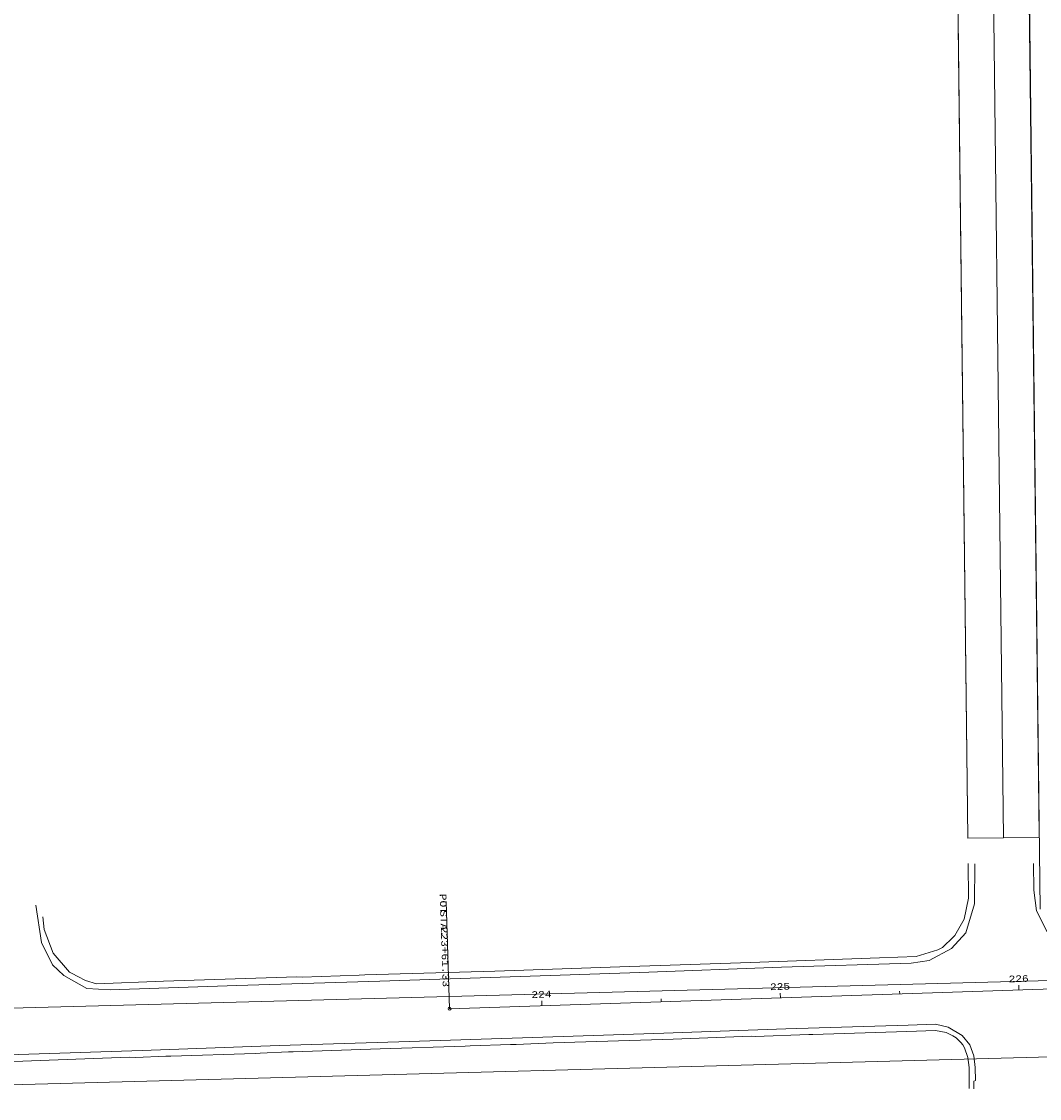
# Model space of a CAD drawing. Extents: x 128766 to 131418, y 268402 to 269681.
# Tile 2 of 14: x 128989 to 129415, y 268667 to 269118. Entities that reach past the tile are written whole.
import ezdxf
from ezdxf.enums import TextEntityAlignment as Align

# ---------------------------------------------------------------- set-up
doc = ezdxf.new("R2010")
doc.units = 21
doc.header["$LTSCALE"] = 50
doc.header["$MEASUREMENT"] = 0
for name, color, linetype, lineweight, true_color in [('1 curb', 1, 'Continuous', 0, 0xff0000), ('1 rw curb', 17, 'Continuous', 0, 0x804040), ('DV_X_Section_VMS_Line', 6, 'Continuous', 0, 0xff00ff), ('PV_X_Curb', 230, 'Continuous', 0, 0xfe0060), ('RW_X_CL', 6, 'Continuous', 0, 0xff00ff), ('RW_X_CL_100_Cardinal_Points', 6, 'Continuous', 0, 0xff00ff), ('RW_X_CL_100_Stations', 6, 'Continuous', 0, 0xff00ff), ('RW_X_Esmt_SH', 6, 'Continuous', 0, 0xff00ff)]:
    doc.layers.add(name, color=color, linetype=linetype, lineweight=lineweight, true_color=true_color)
doc.layers.add('PV_X_EOP', color=7, linetype='Continuous', lineweight=0)
doc.styles.get("Standard").update_dxf_attribs({"font": 'cour.ttf', "height": 5})

msp = doc.modelspace()

# ---------------------------------------------------------------- linework, layer by layer
at = {"layer": '1 curb'}
for points in [[(129375.75, 269569.46), (129385.1, 268776.17)], [(129390.62, 269569.64), (129400.04, 268776.35)], [(129414.98, 268777.56), (129405.64, 269558.24)], [(129385.1, 268776.17), (129414.99, 268776.53)]]:
    msp.add_lwpolyline(points, dxfattribs=at)
at = {"layer": '1 rw curb'}
for p, q in [((129375.62, 269569.46), (129385.05, 268776.17)), ((129405.62, 269569.82), (129415.4, 268746.52))]:
    msp.add_line(p, q, dxfattribs=at)
at = {"layer": 'DV_X_Section_VMS_Line', "lineweight": 0}
msp.add_line((131411.04, 268770), (128767.64, 268699.14), dxfattribs=at)
at = {"layer": 'PV_X_Curb', "color": 230, "linetype": 'Continuous', "true_color": 0xfe0060}
msp.add_polyline3d([(129385.25, 268765.62, 0), (129385.42, 268751.09, 0), (129383.62, 268742.24, 0), (129379.67, 268735.47, 0), (129377.38, 268733.23, 0), (129376.15, 268732.05, 0), (129374.44, 268730.41, 0), (129372.57, 268729.48, 0), (129363.47, 268726.6, 0), (129348.06, 268726.04, 0), (129294.02, 268724.17, 0), (129239.35, 268722.37, 0), (129186.94, 268720.51, 0), (129132.52, 268718.93, 0), (129130.04, 268718.76, 0), (129106.21, 268717.97, 0), (129104.01, 268718.07, 0), (129048.17, 268716.32, 0), (129020.02, 268715.26, 0), (129015.47, 268716.64, 0), (129012.24, 268718.27, 0), (129009.94, 268719.49, 0), (129008.71, 268720.07, 0), (129001.96, 268728.09, 0), (128998.13, 268737.98, 0), (128997.65, 268743.31, 0)], dxfattribs=at)
at = {"layer": 'PV_X_Curb', "color": 120, "linetype": 'Continuous', "true_color": 0x00ffa1}
msp.add_polyline3d([(129385.67, 268671.34, 0), (129385.69, 268674.96, 0), (129385.61, 268678.47, 0), (129385.64, 268680.19, 0), (129385.12, 268684.3, 0), (129383.66, 268688.39, 0), (129383.02, 268689.6, 0), (129382.22, 268690.65, 0), (129380.18, 268692.62, 0), (129378.77, 268693.46, 0), (129375.99, 268694.74, 0), (129371.48, 268695.65, 0), (129359.52, 268695.17, 0), (129320.22, 268694.02, 0), (129318.5, 268693.97, 0), (129295.96, 268693.14, 0), (129294.34, 268693.2, 0), (129261.71, 268692.07, 0), (129211.44, 268690.48, 0), (129195.83, 268689.75, 0), (129193.52, 268689.71, 0), (129176.62, 268689.22, 0), (129174.46, 268689.03, 0), (129138.86, 268687.93, 0), (129102.47, 268686.75, 0), (129100.55, 268686.74, 0), (129088.64, 268686.19, 0), (129086.51, 268686.06, 0), (129051.28, 268684.92, 0), (129049.12, 268684.88, 0), (129036.41, 268684.26, 0), (129033.75, 268684.4, 0), (128985.46, 268682.61, 0)], dxfattribs=at)
msp.add_polyline3d([(129385.67, 268671.34, 0), (129385.69, 268674.96, 0), (129385.61, 268678.47, 0), (129385.64, 268680.19, 0), (129385.12, 268684.3, 0), (129383.66, 268688.39, 0), (129383.02, 268689.6, 0), (129382.22, 268690.65, 0), (129380.18, 268692.62, 0), (129378.77, 268693.46, 0), (129375.99, 268694.74, 0), (129371.48, 268695.65, 0), (129359.52, 268695.17, 0), (129320.22, 268694.02, 0), (129318.5, 268693.97, 0), (129295.96, 268693.14, 0), (129294.34, 268693.2, 0), (129261.71, 268692.07, 0), (129211.44, 268690.48, 0), (129195.83, 268689.75, 0), (129193.52, 268689.71, 0), (129176.62, 268689.22, 0), (129174.46, 268689.03, 0), (129138.86, 268687.93, 0), (129102.47, 268686.75, 0), (129100.55, 268686.74, 0), (129088.64, 268686.19, 0), (129086.51, 268686.06, 0), (129051.28, 268684.92, 0), (129049.12, 268684.88, 0), (129036.41, 268684.26, 0), (129033.75, 268684.4, 0), (128985.46, 268682.61, 0)], dxfattribs=at)
at = {"layer": 'PV_X_EOP', "color": 7, "linetype": 'Continuous'}
for points in [[(129600.86, 268769.34, 0), (129600.97, 268758.82, 0), (129598.93, 268748.56, 0), (129594.6, 268740.15, 0), (129587.57, 268734.11, 0), (129579.08, 268731.33, 0), (129566.72, 268730.49, 0), (129531.41, 268729.37, 0), (129488.15, 268727.95, 0), (129441.06, 268726.52, 0), (129432.78, 268727.48, 0), (129424.29, 268731.38, 0), (129418.13, 268737.31, 0), (129413.81, 268745.77, 0), (129412.81, 268754.43, 0), (129412.63, 268765.68, 0)], [(129388.01, 268765.44, 0), (129387.94, 268748.67, 0), (129384.19, 268736.54, 0), (129378.25, 268729.93, 0), (129368.89, 268724.94, 0), (129361.4, 268723.88, 0), (129307.08, 268722.13, 0), (129247.69, 268720.01, 0), (129193.31, 268718.14, 0), (129138.72, 268716.28, 0), (129078.93, 268714.46, 0), (129025.78, 268712.73, 0), (129016.08, 268713.19, 0), (129006.41, 268718.67, 0), (129001.6, 268723.19, 0), (128997.02, 268732.56, 0), (128994.69, 268748.22, 0)]]:
    msp.add_polyline3d(points, dxfattribs=at)
at = {"layer": 'PV_X_EOP', "color": 4, "linetype": 'Continuous', "true_color": 0x00ffff}
msp.add_polyline3d([(128783.64, 268679.42, 0), (128824.38, 268680.44, 0), (128877.8, 268681.89, 0), (128930.81, 268683.69, 0), (128983.08, 268685.42, 0), (129039.24, 268687.25, 0), (129096.66, 268689.28, 0), (129146.66, 268690.94, 0), (129202.87, 268692.76, 0), (129257.71, 268694.5, 0), (129308.83, 268696.31, 0), (129360.04, 268697.91, 0), (129371.52, 268698.3, 0), (129376.85, 268696.98, 0), (129382.68, 268693.6, 0), (129385.96, 268689.67, 0), (129387.66, 268685.04, 0), (129388.23, 268680.11, 0), (129388.27, 268674.71, 0), (129387.62, 268674.39, 0), (129387.62, 268671.2, 0)], dxfattribs=at)
msp.add_polyline3d([(128783.64, 268679.42, 0), (128824.38, 268680.44, 0), (128877.8, 268681.89, 0), (128930.81, 268683.69, 0), (128983.08, 268685.42, 0), (129039.24, 268687.25, 0), (129096.66, 268689.28, 0), (129146.66, 268690.94, 0), (129202.87, 268692.76, 0), (129257.71, 268694.5, 0), (129308.83, 268696.31, 0), (129360.04, 268697.91, 0), (129371.52, 268698.3, 0), (129376.85, 268696.98, 0), (129382.68, 268693.6, 0), (129385.96, 268689.67, 0), (129387.66, 268685.04, 0), (129388.23, 268680.11, 0), (129388.27, 268674.71, 0), (129387.62, 268674.39, 0), (129387.62, 268671.2, 0)], dxfattribs=at)
at = {"layer": 'RW_X_CL', "lineweight": 0}
msp.add_line((129167.98, 268704.78), (129942.61, 268730.18), dxfattribs=at)
at = {"layer": 'RW_X_CL_100_Cardinal_Points', "lineweight": 0}
msp.add_line((129167.98, 268704.78), (129166.51, 268749.75), dxfattribs=at)
msp.add_circle((129167.98, 268704.78), 0.6, dxfattribs=at)
at = {"layer": 'RW_X_CL_100_Stations', "lineweight": 0}
for p, q in [((129406.52, 268712.6), (129406.46, 268714.6)), ((129306.58, 268709.32), (129306.51, 268711.32)), ((129356.55, 268710.96), (129356.51, 268712.16)), ((129206.63, 268706.05), (129206.57, 268708.05)), ((129256.6, 268707.68), (129256.56, 268708.88))]:
    msp.add_line(p, q, dxfattribs=at)
at = {"layer": 'RW_X_Esmt_SH', "lineweight": 0}
msp.add_line((129920.79, 268698.04), (128768.5, 268667.15), dxfattribs=at)

# ---------------------------------------------------------------- texts
at = {"layer": 'RW_X_CL_100_Cardinal_Points', "lineweight": 0}
for s, p in [('POT', (129165.39, 268748.7)), (' STA. ', (129165.66, 268740.46)), ('223+61.33', (129166.12, 268726.5))]:
    msp.add_text(s, height=2.8, rotation=271.8781, dxfattribs=at).set_placement(p, align=Align.MIDDLE)
at = {"layer": 'RW_X_CL_100_Stations', "lineweight": 0}
for s, p in [('226', (129406.44, 268715.1)), ('225', (129306.5, 268711.82)), ('224', (129206.55, 268708.54))]:
    msp.add_text(s, height=2.8, rotation=1.8781, dxfattribs=at).set_placement(p, align=Align.BOTTOM_CENTER)

doc.saveas('drawing.dxf')
